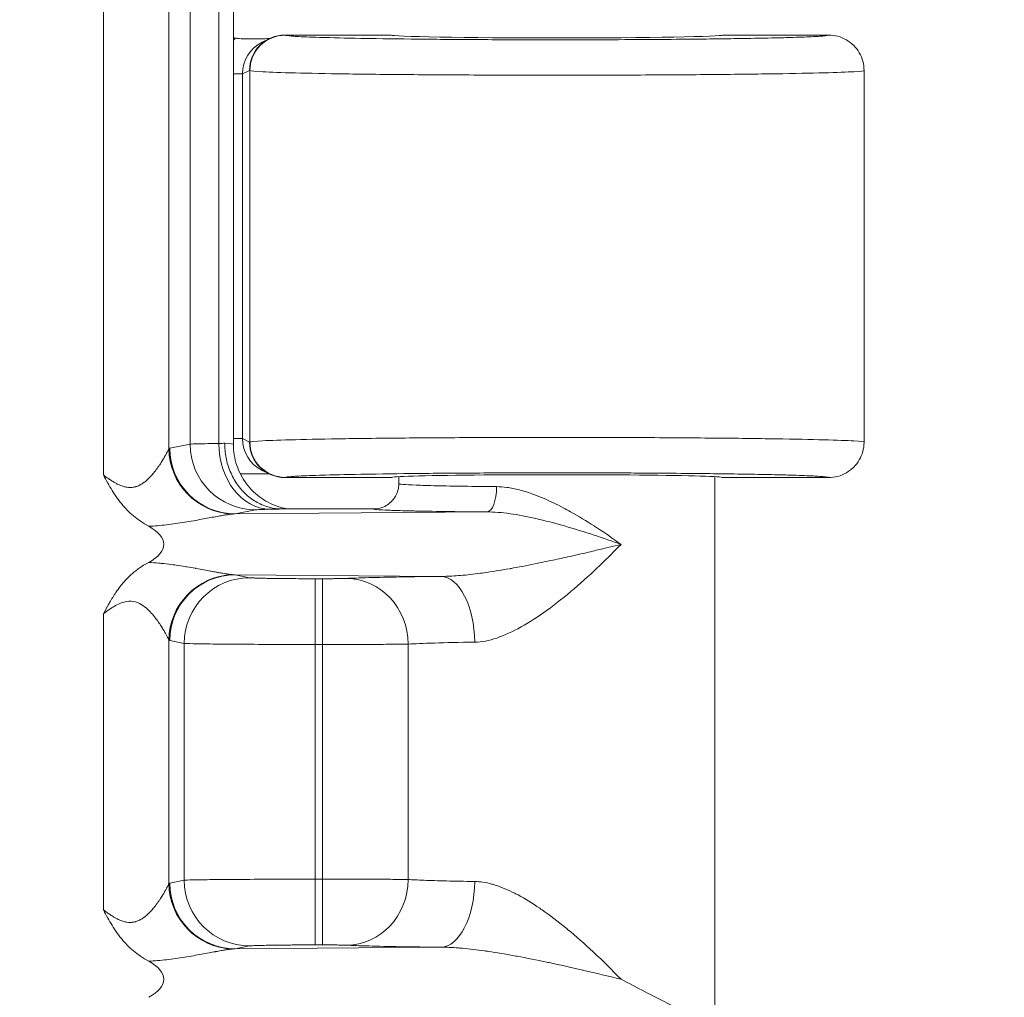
# Model space of a CAD drawing. Header units: inches. Extents: x 0.3 to 84.8, y 1.5 to 53.5.
# Tile 88 of 107: x 76.4 to 77.4, y 27.4 to 28.3. Entities that reach past the tile are written whole.
import ezdxf

# ---------------------------------------------------------------- set-up
doc = ezdxf.new("R2010")
doc.units = ezdxf.units.IN
doc.header["$LTSCALE"] = 2.5
doc.header["$MEASUREMENT"] = 0
for name, color, linetype, lineweight in [('Dimension (ANSI)', 7, 'Continuous', 9), ('Visible (ANSI)', 7, 'Continuous', 18), ('Visible Narrow (ANSI)', 7, 'Continuous', 5)]:
    doc.layers.add(name, color=color, linetype=linetype, lineweight=lineweight)
doc.styles.add('Note Text (ANSI)', font='arial.ttf')
doc.dimstyles.new('.XX', dxfattribs={"dimscale": 2.5, "dimtxt": 0.095, "dimasz": 0.125, "dimexe": 0.1875, "dimexo": 0.0625, "dimgap": 0.0625, "dimtad": 0, "dimtih": 1, "dimtoh": 1, "dimrnd": 1e-08, "dimzin": 0, "dimdsep": 46, "dimtxsty": 'Note Text (ANSI)', "dimblk": 'Filled-1', "dimcen": 0.09, "dimdle": 0.45, "dimclrd": 256, "dimclre": 256, "dimclrt": 256, "dimadec": 0, "dimazin": 1, "dimtfac": 1.263158, "dimtofl": 0, "dimtmove": 0, "dimatfit": 3, "dimfxl": 1, "dimtolj": 1, "dimtzin": 4, "dimlwd": -1, "dimlwe": -1, "dimarcsym": 0})

# ---------------------------------------------------------------- blocks, each defined once
blk = doc.blocks.new('Filled-1')
at = {"color": 0}
for p, q in [((0, 0), (-1, 0.25)), ((-1, 0.25), (-1, -0.25)), ((-1, 0), (0, 0)), ((-1, -0.25), (0, 0))]:
    blk.add_line(p, q, dxfattribs=at)
at = {"color": 0, "flags": 128}
blk.add_lwpolyline([(-1, -0.25), (0, 0), (-1, 0.25), (-1, -0.25)], dxfattribs=at)
at = {"color": 0}
blk.add_solid([(-1, -0.25), (0, 0), (-1, 0.25), (-1, -0.25)], dxfattribs=at)
blk = doc.blocks.new('*D51')
at = {"layer": 'Defpoints', "color": 0, "transparency": 16777216}
for p in [(69.10693, 30.16556), (69.10693, 22.54056), (78.56745, 22.54056)]:
    blk.add_point(p, dxfattribs=at)
at = {"layer": 'Dimension (ANSI)', "transparency": 16777216}
for p, q in [((69.26318, 30.16556), (79.0362, 30.16556)), ((78.56745, 29.85306), (78.56745, 26.63065)), ((78.56745, 22.85306), (78.56745, 26.07547)), ((69.26318, 22.54056), (79.0362, 22.54056))]:
    blk.add_line(p, q, dxfattribs=at)
at = {"layer": 'Dimension (ANSI)', "transparency": 16777216, "xscale": 0.3125, "yscale": 0.3125, "zscale": 0.3125}
for p, rotation in [((78.56745, 30.16556), 90), ((78.56745, 22.54056), 270)]:
    blk.add_blockref('Filled-1', p, dxfattribs=dict(at, rotation=rotation))
at = {"layer": 'Dimension (ANSI)', "transparency": 16777216, "insert": (78.25997, 26.4744), "char_height": 0.2375, "attachment_point": 1, "style": 'Note Text (ANSI)'}
blk.add_mtext('\\A1;7.63', dxfattribs=at)
blk = doc.blocks.new('*D53')
at = {"layer": 'Defpoints', "color": 0, "transparency": 16777216}
for p in [(68.60727, 32.36556), (68.60727, 20.34056), (80.66977, 20.34056)]:
    blk.add_point(p, dxfattribs=at)
at = {"layer": 'Dimension (ANSI)', "transparency": 16777216}
for p, q in [((68.76352, 32.36556), (81.13852, 32.36556)), ((80.66977, 32.05306), (80.66977, 28.03937)), ((80.66977, 20.65306), (80.66977, 27.48419)), ((68.76352, 20.34056), (81.13852, 20.34056))]:
    blk.add_line(p, q, dxfattribs=at)
at = {"layer": 'Dimension (ANSI)', "transparency": 16777216, "xscale": 0.3125, "yscale": 0.3125, "zscale": 0.3125}
for p, rotation in [((80.66977, 32.36556), 90), ((80.66977, 20.34056), 270)]:
    blk.add_blockref('Filled-1', p, dxfattribs=dict(at, rotation=rotation))
at = {"layer": 'Dimension (ANSI)', "transparency": 16777216, "insert": (80.28023, 27.88312), "char_height": 0.2375, "attachment_point": 1, "style": 'Note Text (ANSI)'}
blk.add_mtext('\\A1;12.03', dxfattribs=at)

msp = doc.modelspace()

# ---------------------------------------------------------------- linework, layer by layer
at = {"layer": 'Visible (ANSI)'}
for p, q in [((76.64705, 27.91695), (76.64705, 28.78917)), ((76.80318, 28.32159), (76.69802, 28.32159)), ((77.23568, 28.32159), (77.13068, 28.32159)), ((76.68239, 28.3179), (76.67551, 28.31446)), ((76.68344, 28.31807), (76.68345, 28.31807)), ((77.27068, 28.28658), (77.27068, 27.91909)), ((76.67551, 27.89121), (76.68239, 27.88778)), ((76.68345, 27.88761), (76.68344, 27.88761)), ((76.69802, 27.88409), (76.80318, 27.88409)), ((76.81068, 27.87807), (76.81068, 27.88494)), ((77.12318, 27.35308), (77.12318, 27.88494)), ((77.13068, 27.88409), (77.23568, 27.88409)), ((76.81068, 27.87801), (76.81068, 27.87804)), ((76.69507, 27.85306), (76.78568, 27.85306)), ((76.62168, 27.7819), (76.62168, 27.7819)), ((76.62168, 27.76996), (76.62168, 27.76996)), ((76.59483, 27.75863), (76.59483, 27.75863)), ((76.59693, 27.76164), (76.59693, 27.76164)), ((76.62168, 27.43617), (76.62168, 27.43616))]:
    msp.add_line(p, q, dxfattribs=at)
for centre, major_axis, ratio, start_param, end_param in [((76.69802, 28.28658), (0, 0.03501), 0.999239, 0, 1.570796), ((76.96693, 28.32159), (0.16375, 0), 0.017455, 3.141593, 6.283185), ((76.65681, 28.35282), (-0.03446, -0.00688), 0.996044, 1.092966, 1.154347), ((76.69116, 28.28316), (0.03145, 0.0155), 0.998385, 1.423413, 1.424046), ((76.69802, 27.91909), (0, -0.03501), 0.999239, 4.712389, 6.283185), ((76.69116, 27.92252), (0.03138, -0.01563), 0.998357, 4.8633, 4.863934), ((76.96693, 27.88409), (0.16375, 0), 0.017455, 0, 3.141593), ((76.65681, 27.85286), (-0.03446, 0.00688), 0.996044, 6.001653, 6.001835), ((76.50796, 27.81806), (-0.07023, 0), 0.412637, 2.479275, 3.803857), ((76.50796, 27.38806), (-0.07023, 0), 0.412637, 2.479275, 3.803857)]:
    msp.add_ellipse(centre, major_axis=major_axis, ratio=ratio, start_param=start_param, end_param=end_param, dxfattribs=at)
for points, knots in [([(77.23568, 28.32159), (77.24179, 28.32159), (77.24789, 28.31995), (77.25318, 28.3169), (77.25847, 28.31384), (77.26294, 28.30937), (77.26599, 28.30408), (77.26904, 28.2988), (77.27068, 28.29269), (77.27068, 28.28658)], [0, 0, 0, 0, 0.333333, 0.333333, 0.333333, 0.666667, 0.666667, 0.666667, 1, 1, 1, 1]), ([(76.64914, 28.31865), (76.65041, 28.31837), (76.65169, 28.31816), (76.65412, 28.3179), (76.65526, 28.31784), (76.65639, 28.31783)], [-0.01882718, -0.01882718, -0.01882718, -0.01882718, -0.00889457, -0.00889457, -0.00005761, -0.00005761, -0.00005761, -0.00005761]), ([(76.65639, 28.31783), (76.66294, 28.31785), (76.66895, 28.3179), (76.67709, 28.31799), (76.68003, 28.31802), (76.68271, 28.31806)], [-0.06905707, -0.06905707, -0.06905707, -0.06905707, -0.03759049, -0.03759049, -0.01863671, -0.01863671, -0.01863671, -0.01863671]), ([(76.63856, 27.91807), (76.63856, 27.91326), (76.63893, 27.90844), (76.63985, 27.90371), (76.64076, 27.89899), (76.64221, 27.89436), (76.64407, 27.88996), (76.64593, 27.88557), (76.64819, 27.8814), (76.65085, 27.87758), (76.6535, 27.87375), (76.65654, 27.87026), (76.65987, 27.86722), (76.66319, 27.86418), (76.66681, 27.86157), (76.67066, 27.85946), (76.6745, 27.85734), (76.67859, 27.85572), (76.68263, 27.85467), (76.68667, 27.85362), (76.69065, 27.85307), (76.69507, 27.85307)], [0, 0, 0, 0, 0.142857, 0.142857, 0.142857, 0.285714, 0.285714, 0.285714, 0.428571, 0.428571, 0.428571, 0.571429, 0.571429, 0.571429, 0.714286, 0.714286, 0.714286, 0.857143, 0.857143, 0.857143, 1, 1, 1, 1]), ([(76.64705, 27.91695), (76.64705, 27.90993), (76.64821, 27.90283), (76.65266, 27.88964), (76.65596, 27.88339), (76.66426, 27.87238), (76.66935, 27.86748), (76.67774, 27.86167), (76.68065, 27.85998), (76.68639, 27.8572), (76.68925, 27.85606), (76.69392, 27.85456), (76.69581, 27.85406), (76.69834, 27.8535), (76.69916, 27.85334), (76.70016, 27.85315), (76.70045, 27.85311), (76.70071, 27.85306)], [0, 0, 0, 0, 0.0535032, 0.0535032, 0.1061024, 0.1061024, 0.1586873, 0.1586873, 0.1843394, 0.1843394, 0.2080793, 0.2080793, 0.2243325, 0.2243325, 0.2328943, 0.2328943, 0.2364908, 0.2364908, 0.2364908, 0.2364908]), ([(77.27068, 27.91867), (77.2706, 27.9127), (77.26897, 27.90676), (77.26599, 27.90159), (77.26294, 27.8963), (77.25847, 27.89183), (77.25318, 27.88878), (77.24789, 27.88573), (77.24179, 27.88409), (77.23568, 27.88409)], [0.0076458, 0.0076458, 0.0076458, 0.0076458, 0.3333333, 0.3333333, 0.3333333, 0.6666667, 0.6666667, 0.6666667, 1, 1, 1, 1]), ([(76.56334, 27.83588), (76.55146, 27.84217), (76.54332, 27.85002), (76.53383, 27.86123), (76.5304, 27.86618), (76.52574, 27.87379), (76.52436, 27.87617), (76.52127, 27.88169), (76.5198, 27.88446), (76.51898, 27.88593), (76.51891, 27.88612), (76.51863, 27.88665)], [0.0000009, 0.0000009, 0.0000009, 0.0000009, 0.1024026, 0.1024026, 0.1759857, 0.1759857, 0.2086889, 0.2086889, 0.2507908, 0.2507908, 0.2638589, 0.2638589, 0.2638589, 0.2638589]), ([(76.68271, 27.88762), (76.67994, 27.88765), (76.67706, 27.88769), (76.66906, 27.88777), (76.66302, 27.88782), (76.65639, 27.88785)], [-0.08225907, -0.08225907, -0.08225907, -0.08225907, -0.05175346, -0.05175346, -0.00005793, -0.00005793, -0.00005793, -0.00005793]), ([(76.81068, 27.87801), (76.81068, 27.87364), (76.80952, 27.86934), (76.80735, 27.86558), (76.80518, 27.86181), (76.80197, 27.8586), (76.79819, 27.85641), (76.79441, 27.85423), (76.79005, 27.85306), (76.78568, 27.85306)], [0.0012746, 0.0012746, 0.0012746, 0.0012746, 0.3333333, 0.3333333, 0.3333333, 0.6666667, 0.6666667, 0.6666667, 1, 1, 1, 1]), ([(76.51864, 27.74949), (76.5203, 27.75261), (76.52193, 27.75564), (76.52356, 27.75853), (76.52394, 27.75922), (76.52432, 27.75989), (76.52471, 27.76056), (76.52672, 27.76405), (76.52873, 27.76732), (76.53085, 27.77042), (76.53229, 27.77252), (76.53377, 27.77455), (76.53531, 27.77652), (76.53604, 27.77745), (76.53678, 27.77836), (76.53753, 27.77926), (76.53989, 27.78206), (76.54239, 27.78472), (76.54508, 27.78724), (76.5477, 27.78968), (76.55049, 27.79198), (76.55344, 27.79411), (76.55657, 27.79635), (76.55986, 27.7984), (76.56334, 27.80024)], [0, 0, 0, 0, 0.134878, 0.134878, 0.134878, 0.166667, 0.166667, 0.166667, 0.333333, 0.333333, 0.333333, 0.44655, 0.44655, 0.44655, 0.5, 0.5, 0.5, 0.666667, 0.666667, 0.666667, 0.828563, 0.828563, 0.828563, 1, 1, 1, 1]), ([(76.56334, 27.40588), (76.55146, 27.41217), (76.54332, 27.42002), (76.53383, 27.43123), (76.5304, 27.43618), (76.52574, 27.44379), (76.52436, 27.44617), (76.52126, 27.45169), (76.5198, 27.45446), (76.51898, 27.45593), (76.51891, 27.45612), (76.51863, 27.45665)], [0.0000009, 0.0000009, 0.0000009, 0.0000009, 0.1024042, 0.1024042, 0.1759866, 0.1759866, 0.2086895, 0.2086895, 0.2507948, 0.2507948, 0.2638627, 0.2638627, 0.2638627, 0.2638627]), ([(77.03039, 27.38806), (77.04613, 27.38014), (77.06334, 27.37073), (77.08663, 27.3593), (77.09751, 27.35462), (77.10487, 27.35436)], [0.0000001, 0.0000001, 0.0000001, 0.0000001, 0.1445086, 0.1445086, 0.2629399, 0.2629399, 0.2629399, 0.2629399])]:
    msp.add_open_spline(points, degree=3, knots=knots, dxfattribs=at)
for points in [[(77.27068, 27.91909), (77.27068, 27.91895), (77.27068, 27.91881), (77.27068, 27.91867)], [(76.65639, 27.88784), (76.65559, 27.88784), (76.65479, 27.8878), (76.65399, 27.88774)]]:
    msp.add_open_spline(points, degree=3, dxfattribs=at)
at = {"layer": 'Visible Narrow (ANSI)'}
for p, q in [((76.51864, 28.81949), (76.51862, 27.88665)), ((76.58338, 28.79347), (76.58338, 27.91266)), ((76.60426, 28.78897), (76.60427, 27.91715)), ((76.63262, 28.78836), (76.63262, 27.91777)), ((76.69834, 28.32141), (76.69802, 28.32159)), ((76.65612, 28.28312), (76.64705, 28.28312)), ((76.66304, 28.28658), (76.65612, 28.28312)), ((76.65612, 27.92255), (76.65612, 28.28312)), ((76.66337, 28.28642), (76.66304, 28.28658)), ((76.66337, 28.28642), (76.66337, 27.91926)), ((76.65612, 27.92255), (76.64705, 27.92255)), ((76.65612, 27.92255), (76.66304, 27.91909)), ((76.58417, 27.91314), (76.60427, 27.91715)), ((76.66304, 27.91909), (76.66337, 27.91926)), ((76.64031, 27.90153), (76.64031, 27.90153)), ((76.69802, 27.88409), (76.69834, 27.88426)), ((76.64892, 27.84815), (76.66902, 27.85216)), ((76.64892, 27.84815), (76.89788, 27.85012)), ((76.64892, 27.78797), (76.852, 27.78636)), ((76.64892, 27.78797), (76.66318, 27.78512)), ((76.72793, 27.7191), (76.72793, 27.78409)), ((76.72793, 27.78409), (76.73536, 27.78409)), ((76.51864, 27.74949), (76.51862, 27.45665)), ((76.58338, 27.72347), (76.58338, 27.48266)), ((76.58417, 27.72298), (76.59843, 27.72013)), ((76.59843, 27.72013), (76.59843, 27.48599)), ((76.72793, 27.7191), (76.72791, 27.48702)), ((76.72793, 27.7191), (76.73537, 27.7191)), ((76.73537, 27.7191), (76.73536, 27.48702)), ((76.81999, 27.71939), (76.81999, 27.48674)), ((76.58417, 27.48314), (76.59843, 27.48599)), ((76.72793, 27.48702), (76.73536, 27.48702)), ((76.72793, 27.42203), (76.72793, 27.48702)), ((76.64892, 27.41815), (76.66318, 27.421)), ((76.64892, 27.41815), (76.852, 27.41976)), ((76.72793, 27.42203), (76.73536, 27.42203))]:
    msp.add_line(p, q, dxfattribs=at)
for centre, major_axis, ratio, start_param, end_param in [((76.69834, 28.28642), (0.01565, 0.03131), 0.999239, 0.46383, 2.034018), ((76.69084, 28.28329), (-0.02589, -0.04836), 0.996516, 4.501224, 4.562449), ((76.69116, 28.28316), (0.03145, 0.0155), 0.998385, 1.576391, 2.683956), ((76.69116, 27.92252), (0.03138, -0.01563), 0.998357, 3.603329, 4.710922), ((76.5838, 27.91104), (-0.00078, -0.00208), 0.551775, 3.47289, 4.051201), ((76.64813, 27.91265), (-0.04678, 0.04513), 0.992153, 0.771315, 2.299734), ((76.64892, 27.91314), (0.01272, -0.06374), 0.996044, 4.516222, 6.085497), ((76.66902, 27.91715), (0.01272, -0.06374), 0.996044, 4.516225, 6.085408), ((76.58193, 27.91922), (0.06512, -0.00002), 0.035116, 5.604467, 5.766579), ((76.6832, 27.91777), (0.0014, -0.06499), 0.777978, 4.695572, 6.255393), ((76.58352, 27.91696), (-0.06352, 0.00001), 0.03529, 3.664557, 3.66457), ((76.58352, 27.91696), (-0.06352, 0.00001), 0.03529, 3.141684, 3.664544), ((76.69835, 27.91926), (0.01565, -0.03131), 0.999239, 4.249168, 5.819089), ((76.89787, 27.87513), (-0.00018, -0.025), 0.381364, 0.018694, 1.572991), ((76.64813, 27.72347), (0.04678, 0.04512), 0.992152, 0.842051, 2.370417), ((76.64892, 27.72298), (0.01272, 0.06374), 0.996044, 0.197689, 1.766964), ((76.66318, 27.72013), (0.01272, 0.06374), 0.996044, 0.19774, 1.766965), ((76.85199, 27.72137), (-0.00067, 0.065), 0.519691, 4.707083, 6.262992), ((76.73536, 27.7191), (0, 0.065), 0.00001, 0.017032, 1.570797), ((76.75887, 27.71939), (-0.00313, 0.06492), 0.940262, 4.66704, 6.231911), ((76.58378, 27.7237), (0.000714, -0.00065), 0.46256, 4.56247, 5.634595), ((76.96697, 27.71808), (-0.15629, 0), 0.024701, 5.258774, 5.936286), ((76.66318, 27.48599), (0.01272, -0.06374), 0.996044, 4.51622, 6.085431), ((76.73536, 27.48702), (0, -0.065), 0.00001, 4.712311, 6.265544), ((76.75887, 27.48674), (-0.00313, -0.06492), 0.940262, 0.051275, 1.616145), ((76.852, 27.48475), (-0.00069, -0.065), 0.519468, 0.020441, 1.576278), ((76.5838, 27.48104), (-0.00078, -0.00208), 0.551775, 3.472889, 4.051201), ((76.64813, 27.48265), (-0.04678, 0.04513), 0.992153, 0.771315, 2.299734), ((76.64892, 27.48314), (0.01272, -0.06374), 0.996044, 4.516222, 6.085497)]:
    msp.add_ellipse(centre, major_axis=major_axis, ratio=ratio, start_param=start_param, end_param=end_param, dxfattribs=at)
for points, knots in [([(77.23568, 28.32159), (77.23569, 28.32151), (77.23558, 28.32143), (77.23536, 28.32135), (77.23445, 28.32102), (77.2316, 28.3207), (77.22684, 28.32038), (77.22503, 28.32027), (77.22296, 28.32015), (77.22061, 28.32003), (77.21529, 28.31976), (77.20859, 28.31951), (77.20062, 28.31926), (77.1959, 28.31912), (77.19073, 28.31897), (77.18514, 28.31884), (77.17717, 28.31865), (77.16836, 28.31846), (77.1588, 28.31829), (77.15034, 28.31814), (77.1413, 28.318), (77.13176, 28.31787), (77.12297, 28.31775), (77.11374, 28.31764), (77.10417, 28.31754), (77.09163, 28.31741), (77.07848, 28.3173), (77.0649, 28.31721), (77.05687, 28.31715), (77.04869, 28.31711), (77.04039, 28.31706), (77.02394, 28.31698), (77.00705, 28.31693), (76.99001, 28.3169), (76.98393, 28.31689), (76.97782, 28.31689), (76.97171, 28.31689), (76.95211, 28.31688), (76.93246, 28.31691), (76.91324, 28.31698), (76.90971, 28.31699), (76.90621, 28.31701), (76.90271, 28.31702), (76.88123, 28.31711), (76.8604, 28.31725), (76.84085, 28.31743), (76.8399, 28.31744), (76.83894, 28.31745), (76.83799, 28.31746), (76.81763, 28.31766), (76.79871, 28.3179), (76.78187, 28.31818), (76.78084, 28.31819), (76.77982, 28.31821), (76.7788, 28.31823), (76.76324, 28.31849), (76.74953, 28.31879), (76.73809, 28.31912), (76.73603, 28.31918), (76.73405, 28.31924), (76.73215, 28.31929), (76.72274, 28.31959), (76.71517, 28.3199), (76.70961, 28.32022), (76.70774, 28.32033), (76.70611, 28.32044), (76.7047, 28.32055), (76.70108, 28.32083), (76.69894, 28.32112), (76.69834, 28.32141)], [0, 0, 0, 0, 0.016232, 0.016232, 0.016232, 0.083333, 0.083333, 0.083333, 0.108813, 0.108813, 0.108813, 0.166667, 0.166667, 0.166667, 0.201015, 0.201015, 0.201015, 0.25, 0.25, 0.25, 0.293365, 0.293365, 0.293365, 0.333333, 0.333333, 0.333333, 0.385707, 0.385707, 0.385707, 0.416667, 0.416667, 0.416667, 0.478066, 0.478066, 0.478066, 0.5, 0.5, 0.5, 0.570423, 0.570423, 0.570423, 0.583333, 0.583333, 0.583333, 0.662778, 0.662778, 0.662778, 0.666667, 0.666667, 0.666667, 0.75, 0.75, 0.75, 0.755103, 0.755103, 0.755103, 0.833333, 0.833333, 0.833333, 0.84738, 0.84738, 0.84738, 0.916667, 0.916667, 0.916667, 0.939982, 0.939982, 0.939982, 1, 1, 1, 1]), ([(76.66337, 27.91926), (76.66429, 27.91966), (76.67293, 27.92047), (76.70551, 27.92158), (76.75556, 27.92254), (76.81963, 27.92326), (76.89353, 27.9237), (76.97233, 27.92384), (77.05076, 27.92366), (77.12361, 27.92317), (77.18602, 27.92242), (77.23383, 27.92144), (77.26385, 27.92031), (77.27068, 27.9195), (77.27068, 27.91909)], [0, 0, 0, 0, 0.0833333, 0.1666667, 0.25, 0.3333333, 0.4166667, 0.5, 0.5833333, 0.6666667, 0.75, 0.8333333, 0.9166667, 0.9999403, 0.9999403, 0.9999403, 0.9999403]), ([(76.51863, 27.88665), (76.51987, 27.88571), (76.52109, 27.88482), (76.52226, 27.88398), (76.52335, 27.8832), (76.5244, 27.88247), (76.52543, 27.88179), (76.52664, 27.88098), (76.52781, 27.88024), (76.52894, 27.87957), (76.5298, 27.87906), (76.53064, 27.87859), (76.53146, 27.87815), (76.53262, 27.87754), (76.53375, 27.877), (76.53483, 27.87654), (76.53552, 27.87625), (76.53618, 27.87599), (76.53684, 27.87575), (76.53797, 27.87535), (76.53906, 27.87504), (76.54012, 27.8748), (76.54067, 27.87468), (76.54121, 27.87458), (76.54174, 27.8745), (76.54286, 27.87433), (76.54394, 27.87425), (76.54501, 27.87426), (76.54545, 27.87426), (76.54589, 27.87428), (76.54632, 27.87431), (76.54745, 27.87439), (76.54856, 27.87456), (76.54965, 27.87483), (76.55001, 27.87492), (76.55036, 27.87501), (76.55071, 27.87512), (76.55186, 27.87547), (76.55301, 27.87592), (76.55414, 27.87647), (76.55442, 27.87661), (76.5547, 27.87675), (76.55497, 27.8769), (76.55617, 27.87754), (76.55736, 27.87829), (76.55854, 27.87915), (76.55875, 27.8793), (76.55896, 27.87946), (76.55917, 27.87961), (76.56042, 27.88056), (76.56165, 27.88163), (76.56287, 27.88278), (76.56301, 27.88291), (76.56315, 27.88304), (76.56328, 27.88318), (76.56456, 27.88442), (76.5658, 27.88575), (76.567, 27.88714), (76.56707, 27.88722), (76.56714, 27.8873), (76.56721, 27.88738), (76.56847, 27.88884), (76.56968, 27.89037), (76.57083, 27.8919), (76.57199, 27.89346), (76.57309, 27.89502), (76.57411, 27.89654), (76.57415, 27.8966), (76.57419, 27.89666), (76.57423, 27.89672), (76.57519, 27.89816), (76.57609, 27.89956), (76.57689, 27.90088), (76.57697, 27.901), (76.57704, 27.90112), (76.57711, 27.90123), (76.57787, 27.90247), (76.57855, 27.90362), (76.57915, 27.90467), (76.57924, 27.90483), (76.57932, 27.90498), (76.57941, 27.90513), (76.57996, 27.90609), (76.58043, 27.90696), (76.58085, 27.90773), (76.58094, 27.90789), (76.58102, 27.90805), (76.58111, 27.9082), (76.58147, 27.90889), (76.58179, 27.9095), (76.58206, 27.91003), (76.58214, 27.91017), (76.58221, 27.91032), (76.58228, 27.91045), (76.58252, 27.91091), (76.58271, 27.91131), (76.58288, 27.91164), (76.58294, 27.91176), (76.583, 27.91187), (76.58305, 27.91198), (76.58318, 27.91226), (76.58329, 27.91248), (76.58338, 27.91266)], [0.0000193, 0.0000193, 0.0000193, 0.0000193, 0.0288742, 0.0288742, 0.0288742, 0.0555556, 0.0555556, 0.0555556, 0.0870547, 0.0870547, 0.0870547, 0.1111111, 0.1111111, 0.1111111, 0.1452357, 0.1452357, 0.1452357, 0.1666667, 0.1666667, 0.1666667, 0.2034013, 0.2034013, 0.2034013, 0.2222222, 0.2222222, 0.2222222, 0.2615834, 0.2615834, 0.2615834, 0.2777778, 0.2777778, 0.2777778, 0.319783, 0.319783, 0.319783, 0.3333333, 0.3333333, 0.3333333, 0.3779545, 0.3779545, 0.3779545, 0.3888889, 0.3888889, 0.3888889, 0.4360939, 0.4360939, 0.4360939, 0.4444444, 0.4444444, 0.4444444, 0.4943185, 0.4943185, 0.4943185, 0.5, 0.5, 0.5, 0.5525161, 0.5525161, 0.5525161, 0.5555556, 0.5555556, 0.5555556, 0.6106993, 0.6106993, 0.6106993, 0.6666667, 0.6666667, 0.6666667, 0.6688949, 0.6688949, 0.6688949, 0.7222222, 0.7222222, 0.7222222, 0.7270838, 0.7270838, 0.7270838, 0.7777778, 0.7777778, 0.7777778, 0.7853116, 0.7853116, 0.7853116, 0.8333333, 0.8333333, 0.8333333, 0.8434905, 0.8434905, 0.8434905, 0.8888889, 0.8888889, 0.8888889, 0.9016616, 0.9016616, 0.9016616, 0.9444444, 0.9444444, 0.9444444, 0.9598117, 0.9598117, 0.9598117, 0.9999998, 0.9999998, 0.9999998, 0.9999998]), ([(76.60427, 27.91715), (76.60539, 27.91727), (76.61143, 27.91748), (76.62456, 27.91768), (76.63262, 27.91777)], [0, 0, 0, 0, 0.5, 0.9999998, 0.9999998, 0.9999998, 0.9999998]), ([(76.69834, 27.88426), (76.69894, 27.88456), (76.70108, 27.88485), (76.7047, 27.88513), (76.70611, 27.88524), (76.70775, 27.88534), (76.70962, 27.88545), (76.71518, 27.88577), (76.72275, 27.88609), (76.73217, 27.88638), (76.73407, 27.88644), (76.73605, 27.8865), (76.73811, 27.88656), (76.74955, 27.88688), (76.76328, 27.88718), (76.77885, 27.88745), (76.77986, 27.88747), (76.78088, 27.88748), (76.78191, 27.8875), (76.79875, 27.88778), (76.81766, 27.88802), (76.83803, 27.88821), (76.83899, 27.88822), (76.83995, 27.88823), (76.84091, 27.88824), (76.86044, 27.88842), (76.88127, 27.88856), (76.90275, 27.88865), (76.90625, 27.88867), (76.90977, 27.88868), (76.9133, 27.8887), (76.93251, 27.88876), (76.95215, 27.8888), (76.97174, 27.88879), (76.97786, 27.88879), (76.98398, 27.88878), (76.99007, 27.88877), (77.0071, 27.88875), (77.02398, 27.88869), (77.04041, 27.88861), (77.04872, 27.88857), (77.05691, 27.88852), (77.06496, 27.88847), (77.07852, 27.88837), (77.09166, 27.88826), (77.10419, 27.88813), (77.11377, 27.88803), (77.12301, 27.88792), (77.13181, 27.8878), (77.14134, 27.88767), (77.15036, 27.88753), (77.15881, 27.88738), (77.16838, 27.88721), (77.1772, 27.88703), (77.18518, 27.88684), (77.19075, 27.8867), (77.19591, 27.88656), (77.20063, 27.88641), (77.2086, 27.88617), (77.21531, 27.88591), (77.22063, 27.88565), (77.22297, 27.88553), (77.22504, 27.88541), (77.22684, 27.88529), (77.23161, 27.88498), (77.23445, 27.88466), (77.23536, 27.88433), (77.23558, 27.88425), (77.23569, 27.88417), (77.23568, 27.88409)], [0, 0, 0, 0, 0.060028, 0.060028, 0.060028, 0.083333, 0.083333, 0.083333, 0.152635, 0.152635, 0.152635, 0.166667, 0.166667, 0.166667, 0.244924, 0.244924, 0.244924, 0.25, 0.25, 0.25, 0.333333, 0.333333, 0.333333, 0.337248, 0.337248, 0.337248, 0.416667, 0.416667, 0.416667, 0.429615, 0.429615, 0.429615, 0.5, 0.5, 0.5, 0.521975, 0.521975, 0.521975, 0.583333, 0.583333, 0.583333, 0.614342, 0.614342, 0.614342, 0.666667, 0.666667, 0.666667, 0.706691, 0.706691, 0.706691, 0.75, 0.75, 0.75, 0.799047, 0.799047, 0.799047, 0.833333, 0.833333, 0.833333, 0.891255, 0.891255, 0.891255, 0.916667, 0.916667, 0.916667, 0.983841, 0.983841, 0.983841, 1, 1, 1, 1]), ([(76.81068, 27.87807), (76.81068, 27.87782), (76.81211, 27.87756), (76.81496, 27.87731), (76.81781, 27.87706), (76.82209, 27.87683), (76.82768, 27.87661), (76.83326, 27.87639), (76.84016, 27.87618), (76.84816, 27.87599), (76.85616, 27.8758), (76.86525, 27.87563), (76.87521, 27.87548), (76.88517, 27.87534), (76.89601, 27.87521), (76.9074, 27.87512)], [0.0000347, 0.0000347, 0.0000347, 0.0000347, 0.2, 0.2, 0.2, 0.4, 0.4, 0.4, 0.6, 0.6, 0.6, 0.8, 0.8, 0.8, 1, 1, 1, 1]), ([(76.90741, 27.87512), (76.91063, 27.87509), (76.91393, 27.87484), (76.91731, 27.87439), (76.92138, 27.87384), (76.92556, 27.873), (76.92986, 27.87189), (76.93451, 27.87069), (76.9393, 27.86917), (76.94418, 27.86738), (76.94755, 27.86614), (76.95097, 27.86477), (76.95443, 27.86327), (76.96058, 27.86063), (76.96685, 27.8576), (76.97324, 27.85423), (76.97566, 27.85295), (76.97809, 27.85162), (76.98055, 27.85025), (76.98829, 27.84591), (76.99622, 27.84109), (77.00366, 27.83631), (77.0048, 27.83557), (77.00594, 27.83484), (77.00706, 27.8341), (77.01546, 27.82862), (77.02311, 27.82329), (77.03039, 27.81806)], [0.0000128, 0.0000128, 0.0000128, 0.0000128, 0.0907412, 0.0907412, 0.0907412, 0.2, 0.2, 0.2, 0.3183108, 0.3183108, 0.3183108, 0.4, 0.4, 0.4, 0.5450922, 0.5450922, 0.5450922, 0.6, 0.6, 0.6, 0.7733155, 0.7733155, 0.7733155, 0.8, 0.8, 0.8, 1, 1, 1, 1]), ([(76.56334, 27.83588), (76.56364, 27.8359), (76.56393, 27.83591), (76.56423, 27.83593), (76.56685, 27.83608), (76.56949, 27.83627), (76.57214, 27.8365), (76.57509, 27.83676), (76.57807, 27.83706), (76.58106, 27.83741), (76.58405, 27.83776), (76.58706, 27.83815), (76.59006, 27.83857), (76.59305, 27.839), (76.59603, 27.83945), (76.59896, 27.83992), (76.60188, 27.8404), (76.60476, 27.84089), (76.60755, 27.84138), (76.61034, 27.84187), (76.61305, 27.84236), (76.61564, 27.84284), (76.61823, 27.84332), (76.6207, 27.84378), (76.62301, 27.84421), (76.62521, 27.84462), (76.62727, 27.84501), (76.62917, 27.84536), (76.62927, 27.84538), (76.62937, 27.84539), (76.62947, 27.84541), (76.63145, 27.84578), (76.63325, 27.8461), (76.63488, 27.84638), (76.63652, 27.84667), (76.63799, 27.84691), (76.63932, 27.84712), (76.64065, 27.84733), (76.64185, 27.8475), (76.64294, 27.84764), (76.64403, 27.84778), (76.64502, 27.8479), (76.6459, 27.84798)], [0.0000006, 0.0000006, 0.0000006, 0.0000006, 0.0085039, 0.0085039, 0.0085039, 0.0833333, 0.0833333, 0.0833333, 0.1666667, 0.1666667, 0.1666667, 0.25, 0.25, 0.25, 0.3333333, 0.3333333, 0.3333333, 0.4166667, 0.4166667, 0.4166667, 0.5, 0.5, 0.5, 0.5833333, 0.5833333, 0.5833333, 0.6624972, 0.6624972, 0.6624972, 0.6666667, 0.6666667, 0.6666667, 0.75, 0.75, 0.75, 0.8333333, 0.8333333, 0.8333333, 0.9166667, 0.9166667, 0.9166667, 1, 1, 1, 1]), ([(76.6459, 27.84798), (76.6464, 27.84802), (76.64741, 27.8481), (76.64842, 27.84814), (76.64892, 27.84815)], [0.0000429, 0.0000429, 0.0000429, 0.0000429, 0.5, 1, 1, 1, 1]), ([(76.66902, 27.85216), (76.66932, 27.85222), (76.66991, 27.85228), (76.67076, 27.85234), (76.67148, 27.85239), (76.67238, 27.85244), (76.67346, 27.85249), (76.67518, 27.85256), (76.67734, 27.85263), (76.67999, 27.8527), (76.68099, 27.85273), (76.68206, 27.85275), (76.68319, 27.85278)], [0, 0, 0, 0, 0.2708649, 0.2708649, 0.2708649, 0.5, 0.5, 0.5, 0.8635098, 0.8635098, 0.8635098, 0.9999999, 0.9999999, 0.9999999, 0.9999999]), ([(76.78568, 27.85306), (76.78565, 27.85292), (76.78615, 27.85278), (76.78719, 27.85264), (76.78798, 27.85253), (76.78906, 27.85243), (76.79046, 27.85233), (76.79284, 27.85215), (76.79612, 27.85197), (76.80026, 27.8518), (76.80176, 27.85174), (76.80338, 27.85168), (76.8051, 27.85162), (76.81085, 27.85142), (76.8178, 27.85123), (76.82582, 27.85106), (76.82682, 27.85104), (76.82783, 27.85102), (76.82886, 27.851), (76.83816, 27.85081), (76.84879, 27.85064), (76.86033, 27.85049), (76.86086, 27.85048), (76.86139, 27.85048), (76.86192, 27.85047), (76.87302, 27.85033), (76.88495, 27.85021), (76.89788, 27.85012)], [0, 0, 0, 0, 0.1142499, 0.1142499, 0.1142499, 0.2, 0.2, 0.2, 0.346639, 0.346639, 0.346639, 0.4, 0.4, 0.4, 0.5778736, 0.5778736, 0.5778736, 0.6, 0.6, 0.6, 0.8, 0.8, 0.8, 0.8091733, 0.8091733, 0.8091733, 0.9999943, 0.9999943, 0.9999943, 0.9999943]), ([(76.89788, 27.85012), (76.90492, 27.85011), (76.91252, 27.84949), (76.92061, 27.84836), (76.92869, 27.84724), (76.93728, 27.84561), (76.94625, 27.84357), (76.95522, 27.84153), (76.96457, 27.83908), (76.97434, 27.83627), (76.98411, 27.83347), (76.99427, 27.83028), (77.00373, 27.82717), (77.01318, 27.82406), (77.02194, 27.82104), (77.03039, 27.81806)], [0, 0, 0, 0, 0.2, 0.2, 0.2, 0.4, 0.4, 0.4, 0.6, 0.6, 0.6, 0.8, 0.8, 0.8, 1, 1, 1, 1]), ([(76.852, 27.78636), (76.85553, 27.78636), (76.85924, 27.78648), (76.86314, 27.78668), (76.86591, 27.78683), (76.86877, 27.78703), (76.87173, 27.78728), (76.87792, 27.7878), (76.88451, 27.78854), (76.89145, 27.78946), (76.89249, 27.7896), (76.89353, 27.78974), (76.89459, 27.78989), (76.90268, 27.79101), (76.91123, 27.79238), (76.92019, 27.79396), (76.92152, 27.7942), (76.92287, 27.79444), (76.92422, 27.79468), (76.93195, 27.79608), (76.93997, 27.79764), (76.94817, 27.79931), (76.95236, 27.80016), (76.9566, 27.80105), (76.96085, 27.80196), (76.96638, 27.80314), (76.97193, 27.80435), (76.97747, 27.80559), (76.98456, 27.80717), (76.99161, 27.80879), (76.99834, 27.81037), (77.00091, 27.81097), (77.00343, 27.81156), (77.00588, 27.81215), (77.01478, 27.81425), (77.02285, 27.81621), (77.03039, 27.81806)], [0.0000204, 0.0000204, 0.0000204, 0.0000204, 0.0834272, 0.0834272, 0.0834272, 0.1428571, 0.1428571, 0.1428571, 0.267082, 0.267082, 0.267082, 0.2857143, 0.2857143, 0.2857143, 0.4285714, 0.4285714, 0.4285714, 0.4498211, 0.4498211, 0.4498211, 0.5714286, 0.5714286, 0.5714286, 0.6335924, 0.6335924, 0.6335924, 0.7142857, 0.7142857, 0.7142857, 0.8176679, 0.8176679, 0.8176679, 0.8571429, 0.8571429, 0.8571429, 1, 1, 1, 1]), ([(76.88577, 27.72137), (76.89257, 27.72148), (76.89982, 27.72289), (76.90749, 27.72545), (76.91515, 27.72801), (76.92324, 27.73172), (76.93159, 27.73638), (76.93994, 27.74103), (76.94856, 27.74663), (76.95737, 27.75301), (76.96618, 27.7594), (76.97518, 27.76656), (76.98407, 27.77418), (76.99296, 27.78179), (77.00174, 27.78984), (77.00953, 27.7973), (77.01731, 27.80475), (77.02413, 27.81161), (77.03039, 27.81806)], [0.0000237, 0.0000237, 0.0000237, 0.0000237, 0.1666667, 0.1666667, 0.1666667, 0.3333333, 0.3333333, 0.3333333, 0.5, 0.5, 0.5, 0.6666667, 0.6666667, 0.6666667, 0.8333333, 0.8333333, 0.8333333, 1, 1, 1, 1]), ([(76.56334, 27.80024), (76.56683, 27.80005), (76.57015, 27.7998), (76.57329, 27.79952), (76.575, 27.79936), (76.57666, 27.7992), (76.57827, 27.79902), (76.58162, 27.79866), (76.58472, 27.79828), (76.58764, 27.79788), (76.58868, 27.79774), (76.58969, 27.7976), (76.59068, 27.79746), (76.59382, 27.79701), (76.59675, 27.79656), (76.59949, 27.79611), (76.60005, 27.79602), (76.6006, 27.79593), (76.60114, 27.79584), (76.60412, 27.79535), (76.60688, 27.79487), (76.60947, 27.79441), (76.60968, 27.79437), (76.60989, 27.79433), (76.61009, 27.79429), (76.61286, 27.7938), (76.61542, 27.79333), (76.61781, 27.79288), (76.6202, 27.79244), (76.62243, 27.79202), (76.6245, 27.79163), (76.62473, 27.79159), (76.62497, 27.79155), (76.6252, 27.7915), (76.62701, 27.79116), (76.6287, 27.79085), (76.63029, 27.79056), (76.63067, 27.79049), (76.63103, 27.79043), (76.63139, 27.79036), (76.63277, 27.79011), (76.63406, 27.78988), (76.63527, 27.78967), (76.63573, 27.78959), (76.63618, 27.78952), (76.63661, 27.78944), (76.63763, 27.78927), (76.63858, 27.78912), (76.63947, 27.78898), (76.63998, 27.7889), (76.64047, 27.78883), (76.64094, 27.78876), (76.64166, 27.78865), (76.64234, 27.78856), (76.64299, 27.78847), (76.64351, 27.78841), (76.644, 27.78835), (76.64448, 27.78829), (76.64498, 27.78824), (76.64545, 27.78819), (76.6459, 27.78815)], [0, 0, 0, 0, 0.058733, 0.058733, 0.058733, 0.090909, 0.090909, 0.090909, 0.158006, 0.158006, 0.158006, 0.181818, 0.181818, 0.181818, 0.257419, 0.257419, 0.257419, 0.272727, 0.272727, 0.272727, 0.356879, 0.356879, 0.356879, 0.363636, 0.363636, 0.363636, 0.454545, 0.454545, 0.454545, 0.545455, 0.545455, 0.545455, 0.555725, 0.555725, 0.555725, 0.636364, 0.636364, 0.636364, 0.655212, 0.655212, 0.655212, 0.727273, 0.727273, 0.727273, 0.754659, 0.754659, 0.754659, 0.818182, 0.818182, 0.818182, 0.854144, 0.854144, 0.854144, 0.909091, 0.909091, 0.909091, 0.953411, 0.953411, 0.953411, 1, 1, 1, 1]), ([(76.6459, 27.78815), (76.6464, 27.7881), (76.64741, 27.78802), (76.64842, 27.78798), (76.64892, 27.78797)], [0.0001254, 0.0001254, 0.0001254, 0.0001254, 0.5, 1, 1, 1, 1]), ([(76.66318, 27.78512), (76.66339, 27.78508), (76.66375, 27.78504), (76.66423, 27.785), (76.66502, 27.78493), (76.66616, 27.78486), (76.66764, 27.7848), (76.66868, 27.78475), (76.66988, 27.78471), (76.67124, 27.78467), (76.67304, 27.78461), (76.67511, 27.78456), (76.67741, 27.78451), (76.67932, 27.78447), (76.6814, 27.78443), (76.68363, 27.78439), (76.68611, 27.78435), (76.68878, 27.78432), (76.69161, 27.78428), (76.69436, 27.78425), (76.69726, 27.78422), (76.70025, 27.7842), (76.70309, 27.78417), (76.70602, 27.78415), (76.70899, 27.78414), (76.71243, 27.78412), (76.71592, 27.78411), (76.7195, 27.7841), (76.72226, 27.78409), (76.72506, 27.78409), (76.72793, 27.78409)], [0.0000002, 0.0000002, 0.0000002, 0.0000002, 0.0761234, 0.0761234, 0.0761234, 0.2, 0.2, 0.2, 0.2862505, 0.2862505, 0.2862505, 0.4, 0.4, 0.4, 0.4944897, 0.4944897, 0.4944897, 0.6, 0.6, 0.6, 0.7026616, 0.7026616, 0.7026616, 0.8, 0.8, 0.8, 0.9128562, 0.9128562, 0.9128562, 1, 1, 1, 1]), ([(76.73536, 27.78409), (76.73595, 27.78409), (76.73653, 27.78409), (76.73711, 27.78409), (76.7391, 27.78409), (76.74102, 27.7841), (76.74289, 27.78411), (76.74382, 27.78411), (76.74473, 27.78412), (76.74563, 27.78413), (76.74706, 27.78414), (76.74844, 27.78415), (76.74972, 27.78417), (76.75085, 27.78418), (76.75191, 27.7842), (76.75288, 27.78421), (76.75373, 27.78423), (76.75451, 27.78424), (76.75523, 27.78426), (76.7563, 27.78428), (76.75721, 27.78431), (76.75797, 27.78434), (76.7583, 27.78435), (76.7586, 27.78436), (76.75887, 27.78438)], [0.0000003, 0.0000003, 0.0000003, 0.0000003, 0.0563126, 0.0563126, 0.0563126, 0.25, 0.25, 0.25, 0.3464233, 0.3464233, 0.3464233, 0.5, 0.5, 0.5, 0.6339324, 0.6339324, 0.6339324, 0.75, 0.75, 0.75, 0.9244918, 0.9244918, 0.9244918, 1, 1, 1, 1]), ([(76.51864, 27.74949), (76.52289, 27.7527), (76.52685, 27.75539), (76.53062, 27.75747), (76.53438, 27.75954), (76.53796, 27.76101), (76.54127, 27.76159), (76.54458, 27.76217), (76.54763, 27.76188), (76.55037, 27.76109), (76.55311, 27.76031), (76.55554, 27.75904), (76.55771, 27.75757), (76.55988, 27.75609), (76.56179, 27.75442), (76.56351, 27.75272), (76.56524, 27.75102), (76.56677, 27.7493), (76.56816, 27.74762), (76.56955, 27.74594), (76.5708, 27.74429), (76.57192, 27.74272), (76.57305, 27.74116), (76.57407, 27.73966), (76.57498, 27.73826), (76.5759, 27.73685), (76.57672, 27.73554), (76.57746, 27.73432), (76.5782, 27.7331), (76.57886, 27.73197), (76.57944, 27.73094), (76.58002, 27.72992), (76.58053, 27.72899), (76.58097, 27.72817), (76.58141, 27.72735), (76.58179, 27.72663), (76.58211, 27.72601), (76.58242, 27.7254), (76.58268, 27.72488), (76.58289, 27.72446), (76.5831, 27.72404), (76.58326, 27.72371), (76.58338, 27.72347)], [0, 0, 0, 0, 0.0714286, 0.0714286, 0.0714286, 0.1428571, 0.1428571, 0.1428571, 0.2142857, 0.2142857, 0.2142857, 0.2857143, 0.2857143, 0.2857143, 0.3571429, 0.3571429, 0.3571429, 0.4285714, 0.4285714, 0.4285714, 0.5, 0.5, 0.5, 0.5714286, 0.5714286, 0.5714286, 0.6428571, 0.6428571, 0.6428571, 0.7142857, 0.7142857, 0.7142857, 0.7857143, 0.7857143, 0.7857143, 0.8571429, 0.8571429, 0.8571429, 0.9285714, 0.9285714, 0.9285714, 0.9999991, 0.9999991, 0.9999991, 0.9999991]), ([(76.73537, 27.7191), (76.74454, 27.7191), (76.76289, 27.71911), (76.78787, 27.71917), (76.80797, 27.71927), (76.81687, 27.71934), (76.81999, 27.71939)], [0, 0, 0, 0, 0.25, 0.5, 0.75, 0.999998, 0.999998, 0.999998, 0.999998]), ([(76.81999, 27.48674), (76.82399, 27.48646), (76.83451, 27.48594), (76.85701, 27.48526), (76.87572, 27.4849), (76.88577, 27.48475)], [0.000012, 0.000012, 0.000012, 0.000012, 0.3333333, 0.6666667, 1, 1, 1, 1]), ([(76.88577, 27.48475), (76.89106, 27.48467), (76.89662, 27.48379), (76.90243, 27.4822), (76.90364, 27.48187), (76.90487, 27.48151), (76.9061, 27.48112), (76.91227, 27.47915), (76.91872, 27.47643), (76.92536, 27.47306), (76.92642, 27.47252), (76.92748, 27.47197), (76.92855, 27.4714), (76.93551, 27.46769), (76.94265, 27.4633), (76.94995, 27.45832), (76.95079, 27.45775), (76.95163, 27.45717), (76.95248, 27.45658), (76.9601, 27.45127), (76.96788, 27.44534), (76.97581, 27.43886), (76.97639, 27.43838), (76.97698, 27.4379), (76.97757, 27.43741), (76.98581, 27.4306), (76.99419, 27.4232), (77.00271, 27.41527), (77.00301, 27.41499), (77.00331, 27.4147), (77.00362, 27.41442), (77.01244, 27.40616), (77.0214, 27.39733), (77.03039, 27.38806)], [0.0000042, 0.0000042, 0.0000042, 0.0000042, 0.1379487, 0.1379487, 0.1379487, 0.1666667, 0.1666667, 0.1666667, 0.3104157, 0.3104157, 0.3104157, 0.3333333, 0.3333333, 0.3333333, 0.4827646, 0.4827646, 0.4827646, 0.5, 0.5, 0.5, 0.655164, 0.655164, 0.655164, 0.6666667, 0.6666667, 0.6666667, 0.8275813, 0.8275813, 0.8275813, 0.8333333, 0.8333333, 0.8333333, 1, 1, 1, 1]), ([(76.51863, 27.45665), (76.51987, 27.45571), (76.52108, 27.45482), (76.52226, 27.45398), (76.52335, 27.4532), (76.52441, 27.45247), (76.52543, 27.45179), (76.52664, 27.45098), (76.52781, 27.45024), (76.52894, 27.44957), (76.5298, 27.44906), (76.53064, 27.44859), (76.53147, 27.44815), (76.53263, 27.44754), (76.53375, 27.447), (76.53483, 27.44654), (76.53552, 27.44625), (76.53619, 27.44598), (76.53685, 27.44575), (76.53797, 27.44535), (76.53906, 27.44504), (76.54012, 27.4448), (76.54067, 27.44468), (76.54121, 27.44458), (76.54175, 27.4445), (76.54286, 27.44433), (76.54394, 27.44425), (76.54501, 27.44426), (76.54545, 27.44426), (76.54589, 27.44428), (76.54633, 27.44431), (76.54745, 27.44439), (76.54856, 27.44456), (76.54965, 27.44483), (76.55001, 27.44492), (76.55036, 27.44501), (76.55072, 27.44512), (76.55187, 27.44547), (76.55301, 27.44592), (76.55414, 27.44647), (76.55442, 27.44661), (76.5547, 27.44675), (76.55498, 27.4469), (76.55618, 27.44754), (76.55736, 27.44829), (76.55854, 27.44915), (76.55875, 27.4493), (76.55897, 27.44946), (76.55918, 27.44962), (76.56042, 27.45057), (76.56166, 27.45163), (76.56287, 27.45278), (76.56301, 27.45291), (76.56315, 27.45305), (76.56329, 27.45319), (76.56456, 27.45442), (76.5658, 27.45575), (76.567, 27.45714), (76.56707, 27.45722), (76.56715, 27.45731), (76.56722, 27.45739), (76.56847, 27.45885), (76.56968, 27.46037), (76.57082, 27.4619), (76.57199, 27.46346), (76.5731, 27.46503), (76.57412, 27.46655), (76.57415, 27.46661), (76.57419, 27.46666), (76.57423, 27.46672), (76.5752, 27.46817), (76.57609, 27.46957), (76.5769, 27.47089), (76.57697, 27.471), (76.57704, 27.47112), (76.57711, 27.47123), (76.57787, 27.47247), (76.57855, 27.47363), (76.57915, 27.47468), (76.57924, 27.47483), (76.57932, 27.47498), (76.57941, 27.47512), (76.57996, 27.47609), (76.58043, 27.47696), (76.58085, 27.47773), (76.58094, 27.47789), (76.58102, 27.47805), (76.5811, 27.4782), (76.58147, 27.47889), (76.58179, 27.4795), (76.58206, 27.48003), (76.58214, 27.48017), (76.58221, 27.48031), (76.58228, 27.48045), (76.58251, 27.48091), (76.58271, 27.48131), (76.58288, 27.48164), (76.58294, 27.48176), (76.58299, 27.48187), (76.58304, 27.48197), (76.58318, 27.48225), (76.58329, 27.48248), (76.58338, 27.48266)], [0.0000194, 0.0000194, 0.0000194, 0.0000194, 0.0288529, 0.0288529, 0.0288529, 0.0555556, 0.0555556, 0.0555556, 0.0870147, 0.0870147, 0.0870147, 0.1111111, 0.1111111, 0.1111111, 0.1451769, 0.1451769, 0.1451769, 0.1666667, 0.1666667, 0.1666667, 0.2033241, 0.2033241, 0.2033241, 0.2222222, 0.2222222, 0.2222222, 0.2614881, 0.2614881, 0.2614881, 0.2777778, 0.2777778, 0.2777778, 0.3196694, 0.3196694, 0.3196694, 0.3333333, 0.3333333, 0.3333333, 0.3778227, 0.3778227, 0.3778227, 0.3888889, 0.3888889, 0.3888889, 0.435944, 0.435944, 0.435944, 0.4444444, 0.4444444, 0.4444444, 0.4941501, 0.4941501, 0.4941501, 0.5, 0.5, 0.5, 0.5523292, 0.5523292, 0.5523292, 0.5555556, 0.5555556, 0.5555556, 0.610494, 0.610494, 0.610494, 0.6666667, 0.6666667, 0.6666667, 0.668671, 0.668671, 0.668671, 0.7222222, 0.7222222, 0.7222222, 0.7268413, 0.7268413, 0.7268413, 0.7777778, 0.7777778, 0.7777778, 0.7850507, 0.7850507, 0.7850507, 0.8333333, 0.8333333, 0.8333333, 0.8432099, 0.8432099, 0.8432099, 0.8888889, 0.8888889, 0.8888889, 0.901365, 0.901365, 0.901365, 0.9444444, 0.9444444, 0.9444444, 0.9594966, 0.9594966, 0.9594966, 0.9999998, 0.9999998, 0.9999998, 0.9999998]), ([(76.56334, 27.40588), (76.56346, 27.40589), (76.56357, 27.40589), (76.56369, 27.4059), (76.56649, 27.40606), (76.56931, 27.40626), (76.57214, 27.4065), (76.5751, 27.40676), (76.57807, 27.40706), (76.58107, 27.40741), (76.58406, 27.40776), (76.58707, 27.40815), (76.59007, 27.40858), (76.59307, 27.409), (76.59604, 27.40945), (76.59897, 27.40993), (76.6019, 27.4104), (76.60478, 27.41089), (76.60757, 27.41138), (76.61036, 27.41187), (76.61307, 27.41236), (76.61566, 27.41284), (76.61825, 27.41332), (76.62071, 27.41378), (76.62303, 27.41421), (76.62523, 27.41463), (76.62729, 27.41501), (76.62918, 27.41536), (76.62928, 27.41538), (76.62938, 27.4154), (76.62948, 27.41541), (76.63146, 27.41578), (76.63326, 27.4161), (76.63489, 27.41638), (76.63653, 27.41667), (76.63799, 27.41691), (76.63932, 27.41712), (76.64065, 27.41733), (76.64185, 27.4175), (76.64294, 27.41764), (76.64403, 27.41778), (76.64502, 27.4179), (76.6459, 27.41798)], [0.0000006, 0.0000006, 0.0000006, 0.0000006, 0.0033302, 0.0033302, 0.0033302, 0.0833333, 0.0833333, 0.0833333, 0.1666667, 0.1666667, 0.1666667, 0.25, 0.25, 0.25, 0.3333333, 0.3333333, 0.3333333, 0.4166667, 0.4166667, 0.4166667, 0.5, 0.5, 0.5, 0.5833333, 0.5833333, 0.5833333, 0.6624972, 0.6624972, 0.6624972, 0.6666667, 0.6666667, 0.6666667, 0.75, 0.75, 0.75, 0.8333333, 0.8333333, 0.8333333, 0.9166667, 0.9166667, 0.9166667, 1, 1, 1, 1]), ([(76.6459, 27.41798), (76.6464, 27.41802), (76.64741, 27.4181), (76.64842, 27.41814), (76.64892, 27.41815)], [0.0000429, 0.0000429, 0.0000429, 0.0000429, 0.5, 1, 1, 1, 1]), ([(76.66318, 27.421), (76.66344, 27.42105), (76.66389, 27.4211), (76.66453, 27.42115), (76.6653, 27.42121), (76.66633, 27.42127), (76.66763, 27.42132), (76.66895, 27.42138), (76.67054, 27.42144), (76.67238, 27.42149), (76.67388, 27.42153), (76.67556, 27.42157), (76.67738, 27.42161), (76.67994, 27.42167), (76.68281, 27.42172), (76.68593, 27.42177), (76.68772, 27.42179), (76.6896, 27.42182), (76.69155, 27.42184), (76.6954, 27.42188), (76.69954, 27.42192), (76.70384, 27.42195), (76.70551, 27.42196), (76.70721, 27.42198), (76.70892, 27.42198), (76.71387, 27.42201), (76.71895, 27.42203), (76.72422, 27.42203), (76.72545, 27.42203), (76.72668, 27.42203), (76.72793, 27.42203)], [0.0000002, 0.0000002, 0.0000002, 0.0000002, 0.091109, 0.091109, 0.091109, 0.2, 0.2, 0.2, 0.3100524, 0.3100524, 0.3100524, 0.4, 0.4, 0.4, 0.5270188, 0.5270188, 0.5270188, 0.6, 0.6, 0.6, 0.7439532, 0.7439532, 0.7439532, 0.8, 0.8, 0.8, 0.9622785, 0.9622785, 0.9622785, 1, 1, 1, 1]), ([(76.73536, 27.42203), (76.73625, 27.42203), (76.73713, 27.42203), (76.73799, 27.42203), (76.73965, 27.42203), (76.74127, 27.42202), (76.74285, 27.42201), (76.74424, 27.42201), (76.74561, 27.422), (76.74692, 27.42198), (76.74787, 27.42198), (76.7488, 27.42197), (76.74968, 27.42196), (76.75137, 27.42193), (76.7529, 27.42191), (76.75424, 27.42188), (76.75457, 27.42188), (76.75489, 27.42187), (76.75519, 27.42186), (76.75674, 27.42183), (76.75797, 27.42179), (76.75887, 27.42175)], [0.0000005, 0.0000005, 0.0000005, 0.0000005, 0.0854636, 0.0854636, 0.0854636, 0.25, 0.25, 0.25, 0.3948556, 0.3948556, 0.3948556, 0.5, 0.5, 0.5, 0.7008966, 0.7008966, 0.7008966, 0.75, 0.75, 0.75, 1, 1, 1, 1]), ([(76.75887, 27.42175), (76.76463, 27.42147), (76.77934, 27.42095), (76.81138, 27.42027), (76.83752, 27.41991), (76.852, 27.41976)], [0, 0, 0, 0, 0.3333333, 0.6666667, 0.9999957, 0.9999957, 0.9999957, 0.9999957]), ([(76.852, 27.41976), (76.85748, 27.41976), (76.8634, 27.41949), (76.86976, 27.419), (76.87108, 27.4189), (76.87242, 27.41878), (76.87377, 27.41866), (76.88059, 27.41805), (76.88789, 27.41718), (76.89557, 27.4161), (76.89679, 27.41593), (76.89802, 27.41575), (76.89925, 27.41557), (76.90736, 27.41438), (76.91588, 27.41296), (76.92477, 27.41134), (76.92579, 27.41116), (76.92682, 27.41097), (76.92785, 27.41078), (76.93717, 27.40905), (76.94691, 27.40711), (76.95704, 27.40498), (76.95778, 27.40482), (76.95853, 27.40466), (76.95928, 27.4045), (76.96984, 27.40226), (76.98083, 27.39981), (76.99225, 27.39717), (76.99266, 27.39708), (76.99306, 27.39698), (76.99347, 27.39689), (77.00533, 27.39414), (77.01766, 27.39118), (77.03039, 27.38806)], [0, 0, 0, 0, 0.138022, 0.138022, 0.138022, 0.1666667, 0.1666667, 0.1666667, 0.3105066, 0.3105066, 0.3105066, 0.3333333, 0.3333333, 0.3333333, 0.4828561, 0.4828561, 0.4828561, 0.5, 0.5, 0.5, 0.6552293, 0.6552293, 0.6552293, 0.6666667, 0.6666667, 0.6666667, 0.8276195, 0.8276195, 0.8276195, 0.8333333, 0.8333333, 0.8333333, 1, 1, 1, 1])]:
    msp.add_open_spline(points, degree=3, knots=knots, dxfattribs=at)
for points in [[(77.27068, 28.28658), (77.27068, 28.28618), (77.26385, 28.28537), (77.23382, 28.28423), (77.18601, 28.28326), (77.12359, 28.2825), (77.05073, 28.28202), (76.9723, 28.28184), (76.8935, 28.28198), (76.81959, 28.28242), (76.75551, 28.28314), (76.70549, 28.28409), (76.67293, 28.28521), (76.66429, 28.28601), (76.66337, 28.28642)], [(76.68319, 27.85278), (76.68544, 27.85283), (76.68921, 27.85292), (76.69353, 27.85302), (76.69507, 27.85306)], [(76.75887, 27.78438), (76.76462, 27.78465), (76.77933, 27.78517), (76.81138, 27.78586), (76.83752, 27.78621), (76.852, 27.78636)], [(76.59843, 27.72013), (76.59954, 27.72002), (76.60561, 27.7198), (76.62541, 27.71951), (76.65417, 27.71928), (76.68936, 27.71913), (76.71507, 27.7191), (76.72793, 27.7191)], [(76.59843, 27.48599), (76.59955, 27.4861), (76.60561, 27.48632), (76.62541, 27.48661), (76.65416, 27.48684), (76.68936, 27.48699), (76.71507, 27.48702), (76.72791, 27.48702)], [(76.73536, 27.48702), (76.74454, 27.48702), (76.76289, 27.48701), (76.78787, 27.48695), (76.80797, 27.48686), (76.81687, 27.48678), (76.81999, 27.48674)]]:
    msp.add_open_spline(points, degree=3, dxfattribs=at)

# ---------------------------------------------------------------- dimensions: what is measured, and where the dimension line sits
at = {"layer": 'Dimension (ANSI)'}
for base, p1, p2, picture, middle in [((80.6697727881, 20.3405618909), (68.6072727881, 32.3655618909), (68.6072727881, 20.3405618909), '*D53', (80.6697727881, 27.7617795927)), ((78.567454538, 22.5405614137), (69.1069294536, 30.1655614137), (69.1069294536, 22.5405614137), '*D51', (78.567454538, 26.3530614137))]:
    dim = msp.add_linear_dim(base=base, p1=p1, p2=p2, angle=90, dimstyle='.XX', override={"dimgap": 0.0625, "dimdec": 2, "dimtol": 0, "dimlim": 0, "dimtp": 0, "dimtm": 0, "dimtdec": 2, "dimatfit": 1}, dxfattribs=at)
    dim.commit()
    dim.dimension.update_dxf_attribs({"geometry": picture, "text_midpoint": middle, "dimtype": 160})

doc.saveas('drawing.dxf')
